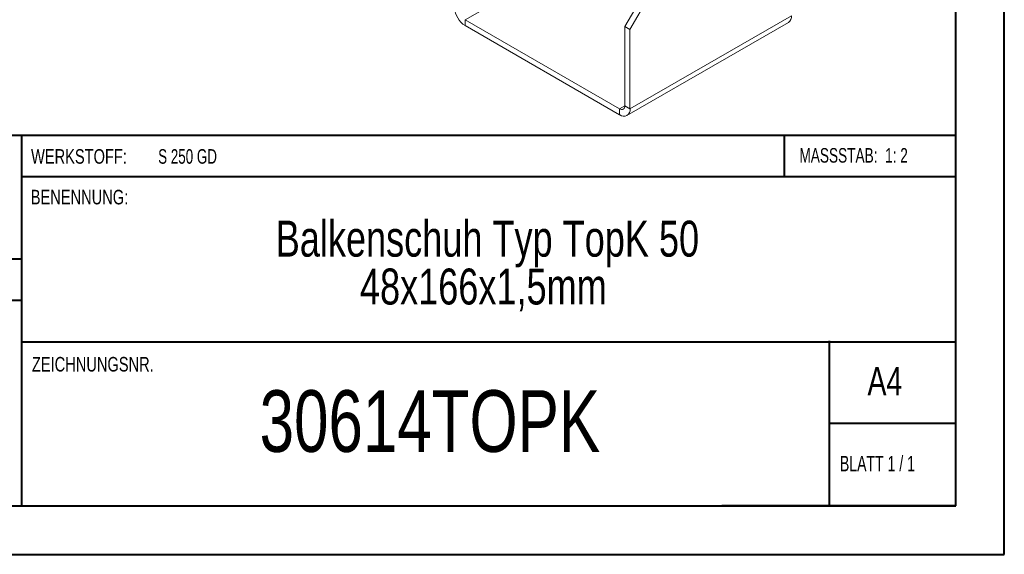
# Model space of a CAD drawing. Header units: millimetres. Extents: x 0 to 210, y 0 to 297.
# Tile 2 of 6: x 109 to 210, y 0 to 55. Entities that reach past the tile are written whole.
import ezdxf

# ---------------------------------------------------------------- set-up
doc = ezdxf.new("R2010")
doc.units = ezdxf.units.MM
doc.styles.add('SLDTEXTSTYLE0', font='TXT', dxfattribs={"width": 0.75})
doc.styles.add('SLDTEXTSTYLE1', font='TXT', dxfattribs={"width": 0.681818})
doc.styles.add('SLDTEXTSTYLE2', font='TXT', dxfattribs={"width": 0.7})
doc.styles.add('SLDTEXTSTYLE3', font='TXT', dxfattribs={"width": 0.6875})

# ---------------------------------------------------------------- blocks, each defined once
blk = doc.blocks.new('SW_NOTE_1')
at = {"color": 0, "linetype": 'Continuous', "lineweight": 0, "char_height": 3.7042, "attachment_point": 2, "style": 'SLDTEXTSTYLE0'}
for s, insert in [('Balkenschuh Typ TopK 50', (29.46, 4.77)), ('48x166x1,5mm', (29.04, -0.16))]:
    blk.add_mtext(s, dxfattribs=dict(at, insert=insert))

msp = doc.modelspace()

# ---------------------------------------------------------------- linework, layer by layer
at = {"color": 7, "linetype": 'Continuous', "lineweight": 40}
for p, q in [((210.08, 0.21), (210.08, 297.21)), ((205.08, 5.21), (205.08, 292.21)), ((205.08, 43.37), (10.11, 43.37)), ((108.91, 43.37), (108.91, 5.12)), ((187.47, 39.12), (187.47, 43.37)), ((205.08, 39.12), (108.91, 39.12)), ((108.91, 30.62), (10.11, 30.62)), ((108.91, 26.37), (10.11, 26.37)), ((108.91, 22.12), (205.08, 22.12)), ((192.08, 5.21), (192.08, 22.21)), ((205.08, 13.71), (192.08, 13.71)), ((10.08, 5.21), (205.08, 5.21)), ((205.08, 5.21), (180.99, 5.21)), ((0.08, 0.21), (210.08, 0.21))]:
    msp.add_line(p, q, dxfattribs=at)
at = {"color": 7, "linetype": 'Continuous', "lineweight": 15}
for p, q in [((154.58, 55.3), (171.2, 64.89)), ((171.02, 54.59), (174.91, 61.32)), ((171.55, 54.28), (175.44, 61.02)), ((154.58, 55.3), (154.58, 54.69)), ((170.49, 46.12), (154.58, 55.3)), ((171.24, 45.43), (187.86, 55.02)), ((171.55, 46.12), (188.17, 55.71)), ((170.49, 45.5), (154.58, 54.69)), ((171.02, 54.59), (171.55, 54.28)), ((171.02, 46.42), (171.02, 54.59)), ((171.55, 46.12), (171.55, 54.28)), ((171.02, 46.42), (170.49, 46.12)), ((170.49, 46.12), (170.49, 45.5)), ((171.02, 46.42), (171.55, 46.12))]:
    msp.add_line(p, q, dxfattribs=at)
for centre, radius, start, end in [((155.82, 56.63), 2.31, 182.6055, 237.3945), ((187.43, 55.63), 0.739, 305.0133, 6.2988), ((170.7, 46.37), 0.328, 230.7967, 9.214), ((170.91, 46.01), 0.655, 230.7967, 9.214)]:
    msp.add_arc(centre, radius, start, end, dxfattribs=at)

# ---------------------------------------------------------------- block references
at = {"color": 7, "linetype": 'Continuous', "lineweight": 0}
msp.add_blockref('SW_NOTE_1', (127.42, 29.82), dxfattribs=at)

# ---------------------------------------------------------------- texts
for s, insert, char_height, attachment_point, style in [('WERKSTOFF:', (109.91, 41.96), 1.5, 1, 'SLDTEXTSTYLE0'), ('S 250 GD', (122.99, 41.96), 1.5, 1, 'SLDTEXTSTYLE3'), ('MASSSTAB:  1: 2', (188.99, 42.07), 1.5, 1, 'SLDTEXTSTYLE2'), ('BENENNUNG:', (109.88, 37.77), 1.5, 1, 'SLDTEXTSTYLE0'), ('ZEICHNUNGSNR.', (110, 20.55), 1.5, 1, 'SLDTEXTSTYLE0'), ('A4', (196, 19.52), 2.91, 1, 'SLDTEXTSTYLE0'), ('30614TOPK', (150.96, 17.12), 6.35, 2, 'SLDTEXTSTYLE0'), ('BLATT 1 / 1', (193.16, 10.36), 1.5875, 1, 'SLDTEXTSTYLE1')]:
    msp.add_mtext(s, dxfattribs=dict(at, insert=insert, char_height=char_height, attachment_point=attachment_point, style=style))

doc.saveas('drawing.dxf')
